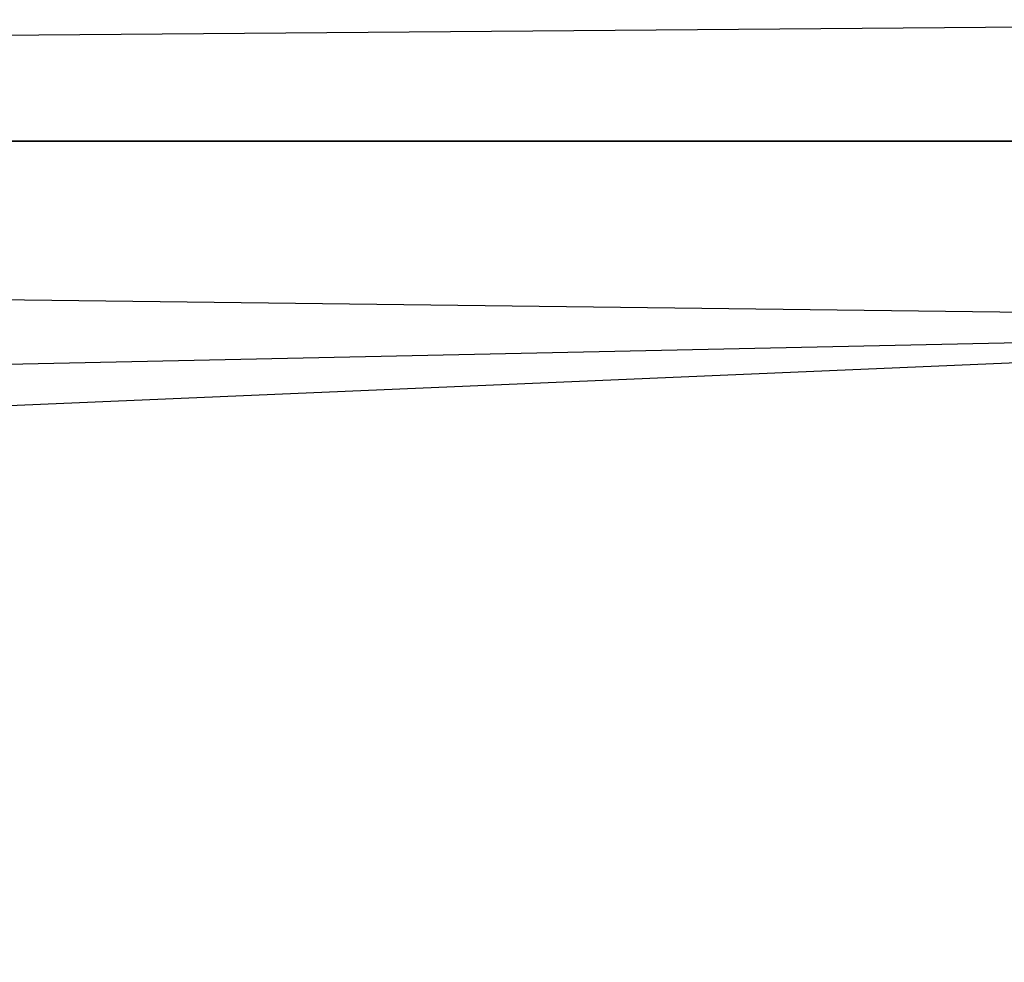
# Model space of a CAD drawing. Header units: millimetres. Extents: x -192 to 209, y -40 to 40.
# Tile 115 of 256: x -44.8 to -41.29, y -4.51 to -1.15. Entities that reach past the tile are written whole.
import ezdxf

# ---------------------------------------------------------------- set-up
doc = ezdxf.new("R2010")
doc.units = ezdxf.units.MM
doc.header["$MEASUREMENT"] = 0
doc.layers.add('Default', color=7, linetype='Continuous', true_color=0x000000)

msp = doc.modelspace()

# ---------------------------------------------------------------- meshes
at = {"layer": 'Default', "color": 9, "true_color": 0xbfbfbf}
mesh = msp.add_polyface(dxfattribs=at)
corners = [(-91.2848, -1.5857, -30.5402), (-37.9341, -1.5858, -23.4761), (-37.8999, -1.1522, -24.124), (-37.957, -2.2346, -23.0432), (-73.7359, -3, -26.6741), (-55.9002, -3, -24.3121), (-51.4681, -6.8, -43.4107), (-51.4681, -7, -43.4107), (-51.2438, -7, -43.4942), (-51.2438, -6.8, -43.4942), (-51.6508, -6.8, -43.3188), (-51.6508, -7, -43.3188), (-51.4681, -7, -43.4107), (-51.4681, -6.8, -43.4107), (-51.8477, -6.8, -43.1886), (-51.8477, -7, -43.1886), (-51.6508, -7, -43.3188), (-51.6508, -6.8, -43.3188), (-52.054, -6.8, -42.9902), (-52.054, -7, -42.9902), (-51.8477, -7, -43.1886), (-51.8477, -6.8, -43.1886), (-51.8998, -6.8, -40.8815), (-51.8998, -7, -40.8815), (-52.1262, -7, -41.1175), (-52.1262, -6.8, -41.1175), (-51.7308, -6.8, -40.7581), (-51.7308, -7, -40.7581), (-51.8998, -7, -40.8815), (-51.8998, -6.8, -40.8815), (-51.358, -6.8, -40.5875), (-51.358, -7, -40.5875), (-51.7308, -7, -40.7581), (-51.7308, -6.8, -40.7581), (-51.0616, -6.8, -40.5284), (-51.0616, -7, -40.5284), (-51.358, -7, -40.5875), (-51.358, -6.8, -40.5875), (-50.7984, -6.8, -40.5251), (-50.7984, -7, -40.5251), (-51.0616, -7, -40.5284), (-51.0616, -6.8, -40.5284), (-51.7308, -6.8, -40.7581), (-51.3607, -6.8, -41.0019), (-51.358, -6.8, -40.5875), (-51.8998, -6.8, -40.8815), (-51.5471, -6.8, -41.0896), (-51.7096, -6.8, -41.211), (-51.8425, -6.8, -41.3627), (-52.1262, -6.8, -41.1175), (-51.1562, -6.8, -40.9513), (-50.6531, -6.8, -40.9986), (-50.5442, -6.8, -40.5655), (-50.7984, -6.8, -40.5251), (-51.0616, -6.8, -40.5284), (-50.9395, -6.8, -40.9413), (-52.2241, -6.8, -41.2675), (-51.9826, -6.8, -41.6234), (-52.2134, -6.8, -42.766), (-51.7639, -6.8, -42.63), (-51.8759, -6.8, -42.4479), (-51.6187, -6.8, -42.7888), (-51.8477, -6.8, -43.1886), (-51.516, -6.8, -42.8739), (-52.054, -6.8, -42.9902), (-51.0875, -6.8, -43.0889), (-51.3019, -6.8, -42.9962), (-51.4681, -6.8, -43.4107), (-51.6508, -6.8, -43.3188), (-51.2438, -6.8, -43.4942), (-51.011, -6.8, -43.5508), (-50.6981, -6.8, -43.5828), (-50.5852, -6.8, -43.1412), (-50.6491, -6.8, -45.7868), (-50.3979, -6.8, -45.2902), (-50.9854, -6.8, -45.5156), (-51.0433, -6.8, -45.9556), (-51.4624, -6.8, -45.7686), (-51.4686, -6.8, -46.1072), (-51.4197, -6.8, -46.1428), (-52.0681, -6.8, -46.749), (-51.2626, -6.8, -47.2391), (-51.2626, -7, -47.2391), (-52.0681, -7, -46.749), (-50.3673, -6.8, -47.5349), (-50.3673, -7, -47.5349), (-50.5865, -6.8, -39.457), (-51.4527, -6.8, -39.7947), (-51.4527, -7, -39.7947), (-50.5865, -7, -39.457), (-52.2221, -6.8, -40.3167), (-52.2221, -7, -40.3167), (-50.9623, -7, -47.8313), (-50.9623, -6.8, -47.8313), (-51.8344, -6.8, -47.4383), (-51.8344, -7, -47.4383), (-50.8982, -6.8, -39.0874), (-50.8982, -7, -39.0874), (-51.7793, -7, -39.4694), (-51.7793, -6.8, -39.4694), (-52.0681, -6.8, -46.749), (-52.6063, -6.8, -46.8732), (-51.8344, -6.8, -47.4383), (-51.2626, -6.8, -47.2391), (-50.9623, -6.8, -47.8313), (-50.3673, -6.8, -47.5349), (-51.4527, -6.8, -39.7947), (-51.7793, -6.8, -39.4694), (-52.2221, -6.8, -40.3167), (-50.8982, -6.8, -39.0874), (-50.5865, -6.8, -39.457)]
mesh.append_faces([[corners[k] for k in face] for face in [(0, 1, 2, 2), (1, 0, 3, 3), (4, 5, 3, 3), (6, 7, 8, 9), (10, 11, 12, 13), (14, 15, 16, 17), (18, 19, 20, 21), (22, 23, 24, 25), (26, 27, 28, 29), (30, 31, 32, 33), (34, 35, 36, 37), (38, 39, 40, 41), (42, 43, 44, 44), (45, 46, 42, 42), (45, 47, 46, 46), (48, 47, 49, 49), (46, 43, 42, 42), (47, 45, 49, 49), (50, 44, 43, 43), (51, 52, 53, 53), (54, 55, 53, 53), (54, 50, 55, 55), (53, 55, 51, 51), (50, 54, 44, 44), (56, 57, 48, 48), (58, 59, 60, 60), (61, 62, 63, 63), (64, 61, 59, 59), (58, 64, 59, 59), (49, 56, 48, 48), (65, 66, 67, 67), (68, 63, 62, 62), (66, 68, 67, 67), (67, 69, 65, 65), (66, 63, 68, 68), (70, 65, 69, 69), (70, 71, 72, 72), (70, 72, 65, 65), (73, 74, 75, 75), (76, 75, 77, 77), (76, 78, 79, 79), (76, 73, 75, 75), (78, 76, 77, 77), (62, 61, 64, 64), (80, 81, 82, 83), (81, 84, 85, 82), (86, 87, 88, 89), (87, 90, 91, 88), (92, 93, 94, 95), (96, 97, 98, 99), (100, 101, 102, 102), (103, 100, 102, 102), (104, 105, 103, 103), (103, 102, 104, 104), (106, 107, 108, 108), (109, 106, 110, 110), (109, 107, 106, 106)]], dxfattribs={"color": 9})

doc.saveas('drawing.dxf')
